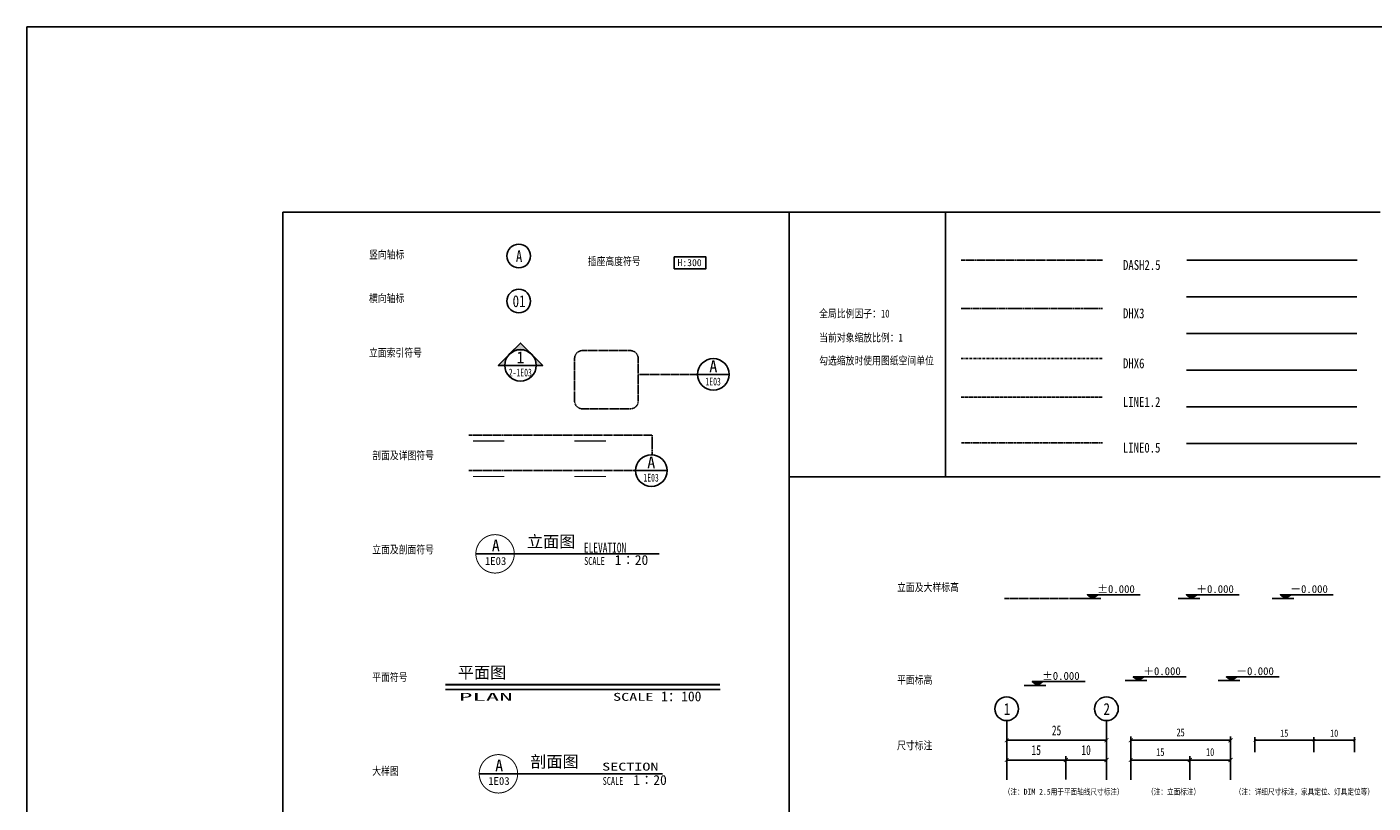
# Model space of a CAD drawing. Header units: millimetres. Extents: x 2430 to 3210, y 1273 to 1693.
# Tile 2 of 4: x 2430 to 2772, y 1496 to 1693. Entities that reach past the tile are written whole.
import ezdxf
from ezdxf.enums import TextEntityAlignment as Align

# ---------------------------------------------------------------- set-up
doc = ezdxf.new("R2010")
doc.units = ezdxf.units.MM
doc.set_wipeout_variables(frame=1)
for name, pattern in [('DASH', [0.35, 0.25, -0.1]), ('DHX3', [0.53, 0.3, -0.1, 0.03, -0.1]), ('DHX6', [1.03, 0.6, -0.2, 0.03, -0.2]), ('LINE0.5', [0.1, 0.04, -0.06]), ('LINE1.2', [0.2, 0.12, -0.08])]:
    doc.linetypes.add(name, pattern=pattern)
doc.layers.get('Defpoints').update_dxf_attribs({"color": 250})
doc.layers.add('PUB_DIM_标注50', color=50, linetype='Continuous')
doc.layers.add('RC_LIGHT_灯具12', color=12, linetype='Continuous')
doc.layers.add('WIPEOUT', color=250, linetype='Continuous', plot=False)
doc.styles.add('-宋体', font='txt', dxfattribs={"width": 0.8})
doc.styles.get("Standard").update_dxf_attribs({"font": 'arial.ttf'})
doc.styles.add('宋体', font='txt', dxfattribs={"width": 0.7})
doc.styles.add('黑体', font='simhei.ttf', dxfattribs={"width": 0.7})
doc.linetypes.add('L1', pattern='A,6,-0.24,["L1",Standard,S=1.2,R=0,X=0,Y=-0.6],-1.797', length=8.037)
doc.linetypes.add('L2', pattern='A,6,-0.24,["L2",Standard,S=1.2,R=0,X=0,Y=-0.6],-2.016', length=8.256)
doc.linetypes.add('L3', pattern='A,6,-0.24,["L3",Standard,S=1.2,R=0,X=0,Y=-0.6],-2.029', length=8.269)
doc.linetypes.add('L4', pattern='A,6,-0.24,["L4",Standard,S=1.2,R=0,X=0,Y=-0.6],-2.024', length=8.264)
doc.linetypes.add('LED', pattern='A,6,-0.24,["LED",Standard,S=1.2,R=0,X=0,Y=-0.6],-3.412', length=9.652)
doc.linetypes.add('T5', pattern='A,6,-0.24,["T5",Standard,S=1.2,R=0,X=0,Y=-0.6],-2.129', length=8.369)
doc.dimstyles.new('DIM_1', dxfattribs={"dimtxt": 2, "dimasz": 1, "dimexe": 1, "dimexo": 0.5, "dimgap": 0, "dimtad": 0, "dimdec": 0, "dimzin": 0, "dimdsep": 46, "dimtxsty": '宋体', "dimblk": 'ARCHTICK', "dimcen": 2.5, "dimclrd": 44, "dimclre": 44, "dimclrt": 256, "dimadec": 0, "dimazin": 0, "dimtfac": 1, "dimtdec": 0, "dimtix": 1, "dimtmove": 2, "dimatfit": 3, "dimldrblk": 'jt', "dimfxl": 5, "dimfxlon": 1, "dimtvp": 1, "dimarcsym": 0})
doc.dimstyles.new('DIM_1.8', dxfattribs={"dimtxt": 1.8, "dimasz": 0.7, "dimexe": 0.8, "dimexo": 0.5, "dimgap": 0, "dimtad": 0, "dimdec": 0, "dimzin": 0, "dimdsep": 46, "dimtxsty": '宋体', "dimblk": 'ARCHTICK', "dimcen": 1.8, "dimclrd": 44, "dimclre": 44, "dimclrt": 256, "dimadec": 0, "dimazin": 0, "dimtfac": 1, "dimtdec": 0, "dimtix": 1, "dimtmove": 2, "dimatfit": 3, "dimldrblk": 'jt', "dimfxl": 3, "dimfxlon": 1, "dimtvp": 1, "dimarcsym": 0})
doc.dimstyles.new('DIM_2.5', dxfattribs={"dimtxt": 2.5, "dimasz": 1, "dimexe": 1, "dimexo": 0.5, "dimgap": 0, "dimtad": 0, "dimdec": 0, "dimzin": 0, "dimdsep": 46, "dimtxsty": '宋体', "dimblk": 'ARCHTICK', "dimcen": 2.5, "dimclrd": 44, "dimclre": 44, "dimclrt": 256, "dimadec": 0, "dimazin": 0, "dimtfac": 1, "dimtdec": 0, "dimtix": 1, "dimtmove": 2, "dimatfit": 3, "dimldrblk": 'jt', "dimfxl": 5, "dimfxlon": 1, "dimtvp": 1, "dimarcsym": 0})

# ---------------------------------------------------------------- blocks, each defined once
blk = doc.blocks.new('*U55')
blk.add_wipeout([(3.75, 1.39), (4, 0.16), (3.85, -1.08), (3.33, -2.22), (2.48, -3.14), (1.39, -3.75), (0.16, -4), (-1.08, -3.85), (-2.22, -3.33), (-3.14, -2.48), (-3.75, -1.39), (-4, -0.16), (-3.85, 1.08), (-3.33, 2.22), (-2.48, 3.14), (-1.39, 3.75), (-0.16, 4), (1.08, 3.85), (2.22, 3.33), (3.14, 2.48)]).dxf.layer = 'WIPEOUT'
h = blk.add_hatch(color=8)
edge = h.paths.add_edge_path()
edge.add_line((4, 0), (5.66, 0))
edge.add_line((5.66, 0), (0, 5.66))
edge.add_line((0, 5.66), (-5.66, 0))
edge.add_line((-5.66, 0), (-4, 0))
edge.add_arc((0, 0), 4, 0, 180, ccw=False)
blk.add_line((-4, 0), (4, 0))
for points in [[(4, 0), (5.66, 0), (0, 5.66), (-5.66, 0), (-4, 0, -1)], [(-2.83, 2.83, -0.414214), (2.83, 2.83), (0, 5.66), (-2.83, 2.83)]]:
    blk.add_lwpolyline(points, format="xyb", close=True)
blk.add_circle((0, 0), 4)
at = {"color": 0, "linetype": 'ByBlock', "style": '宋体'}
blk.add_attdef('1', text='', height=3, dxfattribs=at).set_placement((0, 0.56), align=Align.CENTER)
at = {"color": 0, "linetype": 'ByBlock', "style": '宋体', "width": 0.6}
blk.add_attdef('2', text='', height=2, dxfattribs=at).set_placement((-0.05, -2.8), align=Align.CENTER)
blk = doc.blocks.new('_ArchTick')
at = {"const_width": 0.2}
blk.add_lwpolyline([(-0.5, -0.5), (0.5, 0.5)], dxfattribs=at)
blk = doc.blocks.new('*D78')
at = {"layer": 'Defpoints', "color": 0, "transparency": 16777216}
for p in [(2693.8, 1506.53), (2678.8, 1501.1), (2693.8, 1501.1)]:
    blk.add_point(p, dxfattribs=at)
at = {"layer": 'PUB_DIM_标注50', "color": 44, "lineweight": -2, "transparency": 16777216}
for p, q in [((2678.8, 1501.6), (2678.8, 1507.53)), ((2693.8, 1501.6), (2693.8, 1507.53)), ((2678.8, 1506.53), (2693.8, 1506.53))]:
    blk.add_line(p, q, dxfattribs=at)
at = {"layer": 'PUB_DIM_标注50', "color": 44, "lineweight": -2, "transparency": 16777216, "rotation": 180}
blk.add_blockref('_ArchTick', (2678.8, 1506.53), dxfattribs=at)
at = {"layer": 'PUB_DIM_标注50', "color": 44, "lineweight": -2, "transparency": 16777216}
blk.add_blockref('_ArchTick', (2693.8, 1506.53), dxfattribs=at)
at = {"layer": 'PUB_DIM_标注50', "transparency": 16777216, "insert": (2686.3, 1509.03), "char_height": 2.5, "attachment_point": 5, "style": '宋体'}
blk.add_mtext('15', dxfattribs=at)
blk = doc.blocks.new('jt')
at = {"color": 0}
blk.add_line((-0.21, 0), (-1.03, 0), dxfattribs=at)
at = {"color": 0, "linetype": 'ByBlock'}
for points in [[(-0.77, 0.6), (-0.53, 0.76), (-0.21, 0), (0, 0)], [(-0.77, -0.6), (-0.53, -0.76), (-0.21, 0), (0, 0)]]:
    blk.add_solid(points, dxfattribs=at)
blk = doc.blocks.new('*U47')
at = {"color": 0, "linetype": 'DASH'}
blk.add_lwpolyline([(0, -46.51), (0, 0)], dxfattribs=at)
at = {"color": 0, "linetype": 'DHX3'}
blk.add_lwpolyline([(0, 0), (5, 0)], dxfattribs=at)
at = {"color": 0, "const_width": 0.3}
for points in [[(1.5, -19.74), (1.5, -11.74)], [(1.5, -45.51), (1.5, -37.51)]]:
    blk.add_lwpolyline(points, dxfattribs=at)
blk = doc.blocks.new('*U24')
at = {"linetype": 'ByBlock'}
blk.add_hatch(color=256, dxfattribs=at).paths.add_polyline_path([(2.56, 1.2), (4.23, 0), (5.9, 1.2)])
blk.add_line((6.85, 0), (0, 0), dxfattribs=at)
blk.add_lwpolyline([(19.32, 1.2), (2.56, 1.2), (4.23, 0), (5.9, 1.2)], dxfattribs=at)
at = {"color": 0, "linetype": 'ByBlock', "style": '宋体'}
blk.add_attdef('A', (5.7, 1.76, 0), '', height=2.5, dxfattribs=at)
blk = doc.blocks.new('A$C2DA734BE')
at = {"ltscale": 0.02}
blk.add_circle((3, 3), 3, dxfattribs=at)
at = {"color": 0, "linetype": 'ByBlock', "style": '-宋体', "width": 0.8}
blk.add_attdef('NO', text='', height=3, dxfattribs=at).set_placement((3.08, 2.95), align=Align.MIDDLE)
blk = doc.blocks.new('*U60')
blk.add_line((-4, 0), (4, 0))
blk.add_circle((0, 0), 4)
blk = doc.blocks.new('*U22')
at = {"linetype": 'ByBlock'}
blk.add_line((0.03, 3.64), (69.74, 3.64), dxfattribs=at)
at = {"linetype": 'ByBlock', "const_width": 0.5}
blk.add_lwpolyline([(0, 4.84), (69.71, 4.84)], dxfattribs=at)
at = {"linetype": 'ByBlock', "char_height": 2, "attachment_point": 1, "style": '黑体'}
for s, insert, width in [('{\\W2.5;PLAN}', (3.45, 2.75), 22.2049), ('{\\fSimSun|b0|i0|c134|p2;\\W1.5;SCALE}', (42.57, 2.75), 11.1343)]:
    blk.add_mtext(s, dxfattribs=dict(at, insert=insert, width=width))
at = {"color": 0, "linetype": 'ByBlock', "style": '宋体'}
for tag, p, height in [('平面图', (3.15, 6.43), 3), ('1：100', (54.74, 0.62), 2.5)]:
    blk.add_attdef(tag, p, '', height=height, dxfattribs=at)
blk = doc.blocks.new('*U21')
at = {"linetype": 'ByBlock'}
blk.add_line((0.13, 5), (46.62, 5), dxfattribs=at)
at = {"linetype": 'ByBlock', "lineweight": 20, "const_width": 0.25}
blk.add_lwpolyline([(0.13, 5, 1), (9.88, 5, 1)], format="xyb", close=True, dxfattribs=at)
at = {"linetype": 'ByBlock', "attachment_point": 1, "style": '宋体'}
for s, insert, char_height, width in [('ELEVATION', (27.56, 7.82), 2.5, 28.4754), ('SCALE', (27.6, 4.19), 2, 6.234)]:
    blk.add_mtext(s, dxfattribs=dict(at, insert=insert, char_height=char_height, width=width))
at = {"color": 0, "linetype": 'ByBlock', "style": '宋体'}
for tag, height, p in [('1', 3, (5.19, 5.6)), ('2', 2, (5.13, 2.18))]:
    blk.add_attdef(tag, text='', height=height, dxfattribs=at).set_placement(p, align=Align.CENTER)
for tag, p, height in [('立面图', (13.09, 6.6), 3), ('3', (35.37, 2.19), 2.5)]:
    blk.add_attdef(tag, p, '', height=height, dxfattribs=at)
blk = doc.blocks.new('*U23')
at = {"linetype": 'ByBlock'}
blk.add_line((0.13, 5), (46.62, 5), dxfattribs=at)
at = {"linetype": 'ByBlock', "lineweight": 20, "const_width": 0.25}
blk.add_lwpolyline([(0.13, 5, 1), (9.88, 5, 1)], format="xyb", close=True, dxfattribs=at)
at = {"linetype": 'ByBlock', "char_height": 2, "attachment_point": 1}
for s, insert, width, style in [('{\\fSimSun|b0|i0|c134|p2;\\W1.5;SECTION}', (31.33, 7.82), 16.512, '黑体'), ('SCALE', (31.45, 4.19), 6.234, '宋体')]:
    blk.add_mtext(s, dxfattribs=dict(at, insert=insert, width=width, style=style))
at = {"color": 0, "linetype": 'ByBlock', "style": '宋体'}
for tag, height, p in [('1', 3, (5.19, 5.6)), ('2', 2, (5.13, 2.18))]:
    blk.add_attdef(tag, text='', height=height, dxfattribs=at).set_placement(p, align=Align.CENTER)
for tag, p, height in [('剖面图', (13.09, 6.6), 3), ('3', (39.22, 2.19), 2.5)]:
    blk.add_attdef(tag, p, '', height=height, dxfattribs=at)
blk = doc.blocks.new('*D79')
at = {"layer": 'Defpoints', "color": 0, "transparency": 16777216}
for p in [(2704.11, 1506.53), (2693.8, 1501.1), (2704.11, 1501.1)]:
    blk.add_point(p, dxfattribs=at)
at = {"layer": 'PUB_DIM_标注50', "color": 44, "lineweight": -2, "transparency": 16777216}
for p, q in [((2693.8, 1501.6), (2693.8, 1507.53)), ((2704.11, 1501.6), (2704.11, 1507.53)), ((2693.8, 1506.53), (2704.11, 1506.53))]:
    blk.add_line(p, q, dxfattribs=at)
at = {"layer": 'PUB_DIM_标注50', "color": 44, "lineweight": -2, "transparency": 16777216, "rotation": 180}
blk.add_blockref('_ArchTick', (2693.8, 1506.53), dxfattribs=at)
at = {"layer": 'PUB_DIM_标注50', "color": 44, "lineweight": -2, "transparency": 16777216}
blk.add_blockref('_ArchTick', (2704.11, 1506.53), dxfattribs=at)
at = {"layer": 'PUB_DIM_标注50', "transparency": 16777216, "insert": (2698.95, 1509.03), "char_height": 2.5, "attachment_point": 5, "style": '宋体'}
blk.add_mtext('10', dxfattribs=at)
blk = doc.blocks.new('*U54')
blk.add_line((-4, 0), (4, 0))
blk.add_circle((0, 0), 4)
blk = doc.blocks.new('*D86')
at = {"layer": 'Defpoints', "color": 0, "transparency": 16777216}
for p in [(2756.75, 1511.53), (2741.75, 1507.45), (2756.75, 1507.45)]:
    blk.add_point(p, dxfattribs=at)
at = {"layer": 'PUB_DIM_标注50', "color": 44, "lineweight": -2, "transparency": 16777216}
for p, q in [((2741.75, 1508.53), (2741.75, 1512.33)), ((2741.75, 1511.53), (2756.75, 1511.53)), ((2756.75, 1508.53), (2756.75, 1512.33))]:
    blk.add_line(p, q, dxfattribs=at)
at = {"layer": 'PUB_DIM_标注50', "color": 44, "lineweight": -2, "transparency": 16777216, "xscale": 0.7, "yscale": 0.7, "zscale": 0.7, "rotation": 180}
blk.add_blockref('_ArchTick', (2741.75, 1511.53), dxfattribs=at)
at = {"layer": 'PUB_DIM_标注50', "color": 44, "lineweight": -2, "transparency": 16777216, "xscale": 0.7, "yscale": 0.7, "zscale": 0.7}
blk.add_blockref('_ArchTick', (2756.75, 1511.53), dxfattribs=at)
at = {"layer": 'PUB_DIM_标注50', "transparency": 16777216, "insert": (2749.25, 1513.33), "char_height": 1.8, "attachment_point": 5, "style": '宋体'}
blk.add_mtext('15', dxfattribs=at)
blk = doc.blocks.new('*D87')
at = {"layer": 'Defpoints', "color": 0, "transparency": 16777216}
for p in [(2767.07, 1511.53), (2756.75, 1507.45), (2767.07, 1507.45)]:
    blk.add_point(p, dxfattribs=at)
at = {"layer": 'PUB_DIM_标注50', "color": 44, "lineweight": -2, "transparency": 16777216}
for p, q in [((2756.75, 1508.53), (2756.75, 1512.33)), ((2756.75, 1511.53), (2767.07, 1511.53)), ((2767.07, 1508.53), (2767.07, 1512.33))]:
    blk.add_line(p, q, dxfattribs=at)
at = {"layer": 'PUB_DIM_标注50', "color": 44, "lineweight": -2, "transparency": 16777216, "xscale": 0.7, "yscale": 0.7, "zscale": 0.7, "rotation": 180}
blk.add_blockref('_ArchTick', (2756.75, 1511.53), dxfattribs=at)
at = {"layer": 'PUB_DIM_标注50', "color": 44, "lineweight": -2, "transparency": 16777216, "xscale": 0.7, "yscale": 0.7, "zscale": 0.7}
blk.add_blockref('_ArchTick', (2767.07, 1511.53), dxfattribs=at)
at = {"layer": 'PUB_DIM_标注50', "transparency": 16777216, "insert": (2761.91, 1513.33), "char_height": 1.8, "attachment_point": 5, "style": '宋体'}
blk.add_mtext('10', dxfattribs=at)
blk = doc.blocks.new('*U48')
at = {"color": 0, "linetype": 'DASH'}
blk.add_lwpolyline([(0, -46.51), (0, -4.23)], dxfattribs=at)
at = {"color": 0, "const_width": 0.3}
for points in [[(1.5, -19.74), (1.5, -11.74)], [(1.5, -45.51), (1.5, -37.51)]]:
    blk.add_lwpolyline(points, dxfattribs=at)

msp = doc.modelspace()

# ---------------------------------------------------------------- linework, layer by layer
at = {"color": 250}
for p, q in [((2495.08, 1329.74), (2495.08, 1645.58)), ((2773.62, 1645.58), (2495.08, 1645.58)), ((2623.62, 1329.74), (2623.62, 1645.58)), ((2663.29, 1578.36), (2663.29, 1645.58)), ((2773.62, 1578.36), (2623.62, 1578.36))]:
    msp.add_line(p, q, dxfattribs=at)
at = {"linetype": 'DASH'}
msp.add_line((2667.26, 1633.4), (2703.1, 1633.4), dxfattribs=at)
at = {"linetype": 'DHX3'}
msp.add_line((2667.26, 1621.13), (2703.1, 1621.13), dxfattribs=at)
at = {"linetype": 'DHX6'}
msp.add_line((2667.26, 1608.44), (2703.1, 1608.44), dxfattribs=at)
at = {"linetype": 'LINE1.2'}
msp.add_line((2667.26, 1598.64), (2703.1, 1598.64), dxfattribs=at)
at = {"linetype": 'LINE0.5'}
msp.add_line((2667.26, 1587.05), (2703.1, 1587.05), dxfattribs=at)
at = {"layer": 'PUB_DIM_标注50', "linetype": 'DASH'}
msp.add_line((2600.35, 1604.38, 0), (2585.29, 1604.38), dxfattribs=at)
at = {"layer": 'PUB_DIM_标注50', "color": 136, "linetype": 'DASH'}
msp.add_line((2697.23, 1547.5), (2678.27, 1547.5), dxfattribs=at)
at = {"layer": 'PUB_DIM_标注50'}
for p, q in [((2678.8, 1501.53), (2678.8, 1516.53)), ((2704.11, 1501.53), (2704.11, 1516.53))]:
    msp.add_line(p, q, dxfattribs=at)
at = {"layer": 'PUB_DIM_标注50', "color": 2}
msp.add_lwpolyline([(2594.45, 1631.19), (2602.45, 1631.19), (2602.45, 1634.19), (2594.45, 1634.19)], close=True, dxfattribs=at)
at = {"layer": 'PUB_DIM_标注50', "linetype": 'DASH'}
msp.add_lwpolyline([(2571.15, 1610.42), (2583.29, 1610.42, -0.414214), (2585.29, 1608.42), (2585.29, 1597.64, -0.414214), (2583.29, 1595.64), (2571.15, 1595.64, -0.414214), (2569.15, 1597.64), (2569.15, 1608.42, -0.414214)], format="xyb", close=True, dxfattribs=at)
at = {"layer": 'RC_LIGHT_灯具12', "linetype": 'LED', "ltscale": 0.1}
msp.add_line((2724.48, 1633.4), (2767.71, 1633.4), dxfattribs=at)
at = {"layer": 'RC_LIGHT_灯具12', "linetype": 'T5', "ltscale": 0.1}
msp.add_line((2724.47, 1624.09), (2767.7, 1624.09), dxfattribs=at)
at = {"layer": 'RC_LIGHT_灯具12', "linetype": 'L1', "ltscale": 0.1}
msp.add_line((2724.45, 1614.77), (2767.68, 1614.77), dxfattribs=at)
at = {"layer": 'RC_LIGHT_灯具12', "linetype": 'L2', "ltscale": 0.1}
msp.add_line((2724.44, 1605.46), (2767.67, 1605.46), dxfattribs=at)
at = {"layer": 'RC_LIGHT_灯具12', "linetype": 'L3', "ltscale": 0.1}
msp.add_line((2724.42, 1596.15), (2767.65, 1596.15), dxfattribs=at)
at = {"layer": 'RC_LIGHT_灯具12', "linetype": 'L4', "ltscale": 0.1}
msp.add_line((2724.41, 1586.84), (2767.64, 1586.84), dxfattribs=at)

# ---------------------------------------------------------------- block references
at = {"layer": 'PUB_DIM_标注50', "color": 30}
for name, p, values in [('A$C2DA734BE', (2551.97, 1631.43), {'NO': 'A'}), ('A$C2DA734BE', (2551.97, 1619.99), {'NO': '01'}), ('*U55', (2555.41, 1606.66), {'1': '1', '2': '2-1E03'}), ('*U21', (2543.96, 1553.85), {'3': '1∶20', '1': 'A', '2': '1E03', '立面图': '立面图'}), ('*U22', (2536.36, 1520.81), {'平面图': '平面图', '1：100': '1：100'}), ('A$C2DA734BE', (2675.8, 1516.53), {'NO': '1'}), ('A$C2DA734BE', (2701.11, 1516.53), {'NO': '2'}), ('*U23', (2544.81, 1498.03), {'3': '1∶20', '1': 'A', '2': '1E03', '剖面图': '剖面图'})]:
    msp.add_blockref(name, p, dxfattribs=at).add_auto_attribs(values)
ref = msp.add_blockref('*U54', (2604.35, 1604.38, 0), dxfattribs=at)
ref.add_attrib('1', 'A', dxfattribs={"layer": '0', "color": 0, "linetype": 'ByBlock', "height": 3, "style": '宋体'}).set_placement((2604.35, 1604.94, 0), align=Align.CENTER)
ref.add_attrib('2', '1E03', dxfattribs={"layer": '0', "color": 0, "linetype": 'ByBlock', "height": 2, "style": '宋体', "width": 0.6}).set_placement((2604.3, 1601.58, 0), align=Align.CENTER)
at = {"layer": 'PUB_DIM_标注50', "rotation": 270}
for name, p in [('*U47', (2588.83, 1588.97)), ('*U48', (2588.83, 1579.98))]:
    msp.add_blockref(name, p, dxfattribs=at)
at = {"layer": 'PUB_DIM_标注50', "color": 30}
ref = msp.add_blockref('*U60', (2588.6, 1579.98), dxfattribs=at)
ref.add_attrib('1', 'A', dxfattribs={"layer": '0', "color": 0, "linetype": 'ByBlock', "height": 3, "style": '宋体'}).set_placement((2588.6, 1580.54), align=Align.CENTER)
ref.add_attrib('2', '1E03', dxfattribs={"layer": '0', "color": 0, "linetype": 'ByBlock', "height": 2, "style": '宋体', "width": 0.6}).set_placement((2588.55, 1577.18), align=Align.CENTER)
at = {"layer": 'PUB_DIM_标注50', "color": 30, "xscale": 0.7999999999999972, "yscale": 0.7999999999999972, "zscale": 0.7999999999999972}
for p, values in [((2697.23, 1547.5), {'A': '%%P0.000'}), ((2722.35, 1547.5), {'A': '＋0.000'}), ((2746.21, 1547.5), {'A': '－0.000'}), ((2683.22, 1525.47), {'A': '%%P0.000'}), ((2708.89, 1526.67), {'A': '＋0.000'}), ((2732.51, 1526.67), {'A': '－0.000'})]:
    msp.add_blockref('*U24', p, dxfattribs=at).add_auto_attribs(values)

# ---------------------------------------------------------------- texts
at = {"layer": 'PUB_DIM_标注50', "color": 2, "style": '-宋体'}
msp.add_text('H:300', height=1.8, dxfattribs=at).set_placement((2595.27, 1631.85))
at = {"layer": 'PUB_DIM_标注50', "style": '-宋体', "width": 0.8}
for s, height, p in [('DASH2.5', 2.5, (2708.32, 1630.9)), ('DHX3', 2.5, (2708.32, 1618.63)), ('DHX6', 2.5, (2708.32, 1605.94)), ('LINE1.2', 2.5, (2708.29, 1596.14)), ('LINE0.5', 2.5, (2708.29, 1584.55)), ('（注：DIM 2.5用于平面轴线尺寸标注）', 1.5, (2678.07, 1497.72)), ('（注：立面标注）', 1.5, (2714.44, 1497.72)), ('（注：详细尺寸标注，家具定位、灯具定位等）', 1.5, (2736.7, 1497.72))]:
    msp.add_text(s, height=height, dxfattribs=at).set_placement(p)
at = {"layer": 'PUB_DIM_标注50', "char_height": 2, "attachment_point": 1, "style": '-宋体'}
for s, insert, width in [('竖向轴标', (2516.97, 1635.79), 20.1218), ('插座高度符号', (2572.47, 1634.1), 20.1218), ('横向轴标', (2516.97, 1624.69), 20.1218), ('全局比例因子：10', (2631.21, 1620.82), 20.1218), ('当前对象缩放比例：1', (2631.21, 1614.71), 29.0174), ('立面索引符号', (2516.97, 1610.89), 20.1218), ('勾选缩放时使用图纸空间单位', (2631.21, 1608.88), 32.9844), ('剖面及详图符号', (2517.78, 1584.84), 20.1218), ('立面及剖面符号', (2517.78, 1560.94), 20.1218), ('立面及大样标高', (2650.98, 1551.36), 20.1218), ('平面符号', (2517.78, 1528.54), 20.1218), ('平面标高', (2650.98, 1527.86), 20.1218), ('尺寸标注', (2650.98, 1511.23), 20.1218), ('大样图', (2517.78, 1504.73), 20.1218)]:
    msp.add_mtext(s, dxfattribs=dict(at, insert=insert, width=width))

# ---------------------------------------------------------------- dimensions: what is measured, and where the dimension line sits
at = {"layer": 'PUB_DIM_标注50'}
for base, p1, p2, dimstyle in [((2704.11, 1511.53), (2678.8, 1501.1), (2704.11, 1501.1), 'DIM_2.5'), ((2725.28, 1506.53), (2710.28, 1500.32), (2725.28, 1500.32), 'DIM_1'), ((2735.59, 1506.53), (2725.28, 1500.32), (2735.59, 1500.32), 'DIM_1')]:
    msp.add_linear_dim(base=base, p1=p1, p2=p2, dimstyle=dimstyle, dxfattribs=at).render()
msp.add_linear_dim(base=(2735.59, 1511.53), p1=(2710.28, 1500.32), p2=(2735.59, 1500.32), dimstyle='DIM_1', override={"dimtxt": 2}, dxfattribs=at).render()
for base, p1, p2, dimstyle, picture, middle in [((2756.75, 1511.53), (2741.75, 1507.45), (2756.75, 1507.45), 'DIM_1.8', '*D86', (2749.25, 1513.33)), ((2767.07, 1511.53), (2756.75, 1507.45), (2767.07, 1507.45), 'DIM_1.8', '*D87', (2761.91, 1513.33)), ((2693.8, 1506.53), (2678.8, 1501.1), (2693.8, 1501.1), 'DIM_2.5', '*D78', (2686.3, 1509.03)), ((2704.11, 1506.53), (2693.8, 1501.1), (2704.11, 1501.1), 'DIM_2.5', '*D79', (2698.95, 1509.03))]:
    dim = msp.add_linear_dim(base=base, p1=p1, p2=p2, dimstyle=dimstyle, dxfattribs=at)
    dim.commit()
    dim.dimension.update_dxf_attribs({"geometry": picture, "text_midpoint": middle})

# ---------------------------------------------------------------- next in the draw order: linework, layer by layer
msp.add_lwpolyline([(2430.15, 1272.56), (3209.66, 1272.56), (3209.66, 1692.56), (2430.15, 1692.56)], close=True)

doc.saveas('drawing.dxf')
